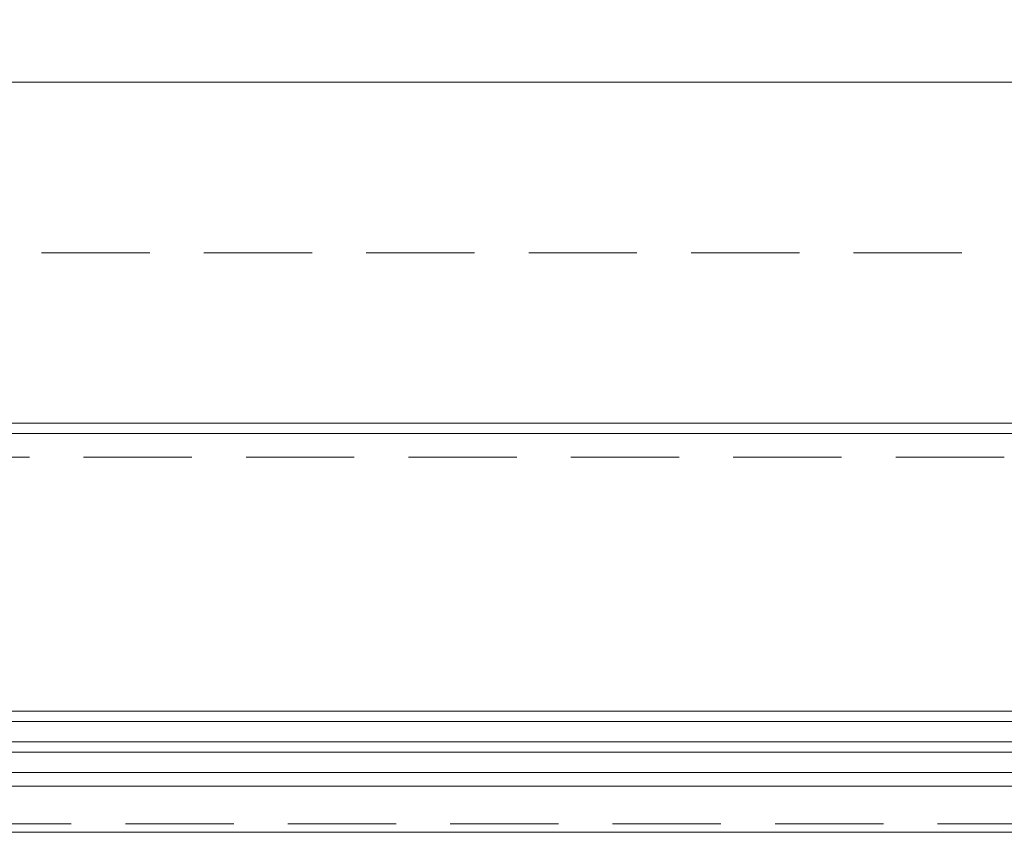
# Model space of a CAD drawing. Header units: millimetres. Extents: x 213386 to 506888, y 183055 to 450952.
# Tile 191 of 256: x 387770 to 388348, y 284292 to 284769. Entities that reach past the tile are written whole.
import ezdxf

# ---------------------------------------------------------------- set-up
doc = ezdxf.new("R2010")
doc.units = ezdxf.units.MM
doc.linetypes.add('ČÁRKOVANÁ', pattern=[19.05, 12.7, -6.35])
for name, color, linetype, lineweight in [('FASÁDA DETAILNÍ', 255, 'Continuous', 0), ('KOTY', 255, 'Continuous', 0), ('NOVA', 255, 'Continuous', 0), ('TENKA', 255, 'Continuous', 0)]:
    doc.layers.add(name, color=color, linetype=linetype, lineweight=lineweight)
doc.layers.get('KOTY').off()

# ---------------------------------------------------------------- blocks, each defined once
blk = doc.blocks.new('NOVÁ PODLAHA')
at = {"layer": 'NOVA'}
blk.add_lwpolyline([(25700, 16457.5), (25700, 0), (0, 0), (0, 15942.5)], dxfattribs=at)

msp = doc.modelspace()

# ---------------------------------------------------------------- linework, layer by layer
at = {"layer": 'FASÁDA DETAILNÍ'}
for p, q in [((389445.14, 284526.15), (386583.14, 284526.15)), ((393344.81, 284363.15), (373041.64, 284363.15)), ((389497.14, 284363.15), (387513.47, 284363.15)), ((373041.64, 284357.15), (393344.81, 284357.15)), ((387513.47, 284357.15), (389497.14, 284357.15)), ((393344.81, 284345.15), (373041.64, 284345.15)), ((389497.14, 284345.15), (387513.47, 284345.15)), ((373041.64, 284339.15), (393344.81, 284339.15)), ((387513.47, 284339.15), (389456.14, 284339.15)), ((393344.81, 284327.15), (373041.64, 284327.15)), ((389497.14, 284327.15), (387513.47, 284327.15)), ((373041.64, 284319.15), (399616.64, 284319.15)), ((386572.14, 284319.15), (389456.14, 284319.15))]:
    msp.add_line(p, q, dxfattribs=at)
for points in [[(399616.64, 284292.15), (373036.64, 284292.15), (373036.64, 307972.15), (399616.64, 307972.15)], [(399376.64, 284532.15), (373276.64, 284532.15), (373276.64, 307732.15), (399376.64, 307732.15)], [(399176.64, 284732.15), (373476.64, 284732.15), (373476.64, 307532.15), (399176.64, 307532.15)]]:
    msp.add_lwpolyline(points, close=True, dxfattribs=at)
at = {"layer": 'FASÁDA DETAILNÍ', "linetype": 'ČÁRKOVANÁ', "ltscale": 5}
msp.add_lwpolyline([(399611.64, 284297.15), (373041.64, 284297.15), (373041.64, 307967.15), (399611.64, 307967.15)], close=True, dxfattribs=at)
at = {"layer": 'FASÁDA DETAILNÍ', "color": 7, "linetype": 'ČÁRKOVANÁ', "ltscale": 5}
for points in [[(399396.64, 284512.15), (373256.64, 284512.15), (373256.64, 307752.15), (399396.64, 307752.15)], [(399276.64, 284632.15), (373376.64, 284632.15), (373376.64, 307632.15), (399276.64, 307632.15)]]:
    msp.add_lwpolyline(points, close=True, dxfattribs=at)
at = {"layer": 'TENKA', "ltscale": 20}
msp.add_lwpolyline([(392589.14, 284732.15), (386364.14, 284732.15)], dxfattribs=at)

# ---------------------------------------------------------------- block references
at = {"layer": 'KOTY'}
msp.add_blockref('NOVÁ PODLAHA', (373476.64, 284732.15), dxfattribs=at)

doc.saveas('drawing.dxf')
